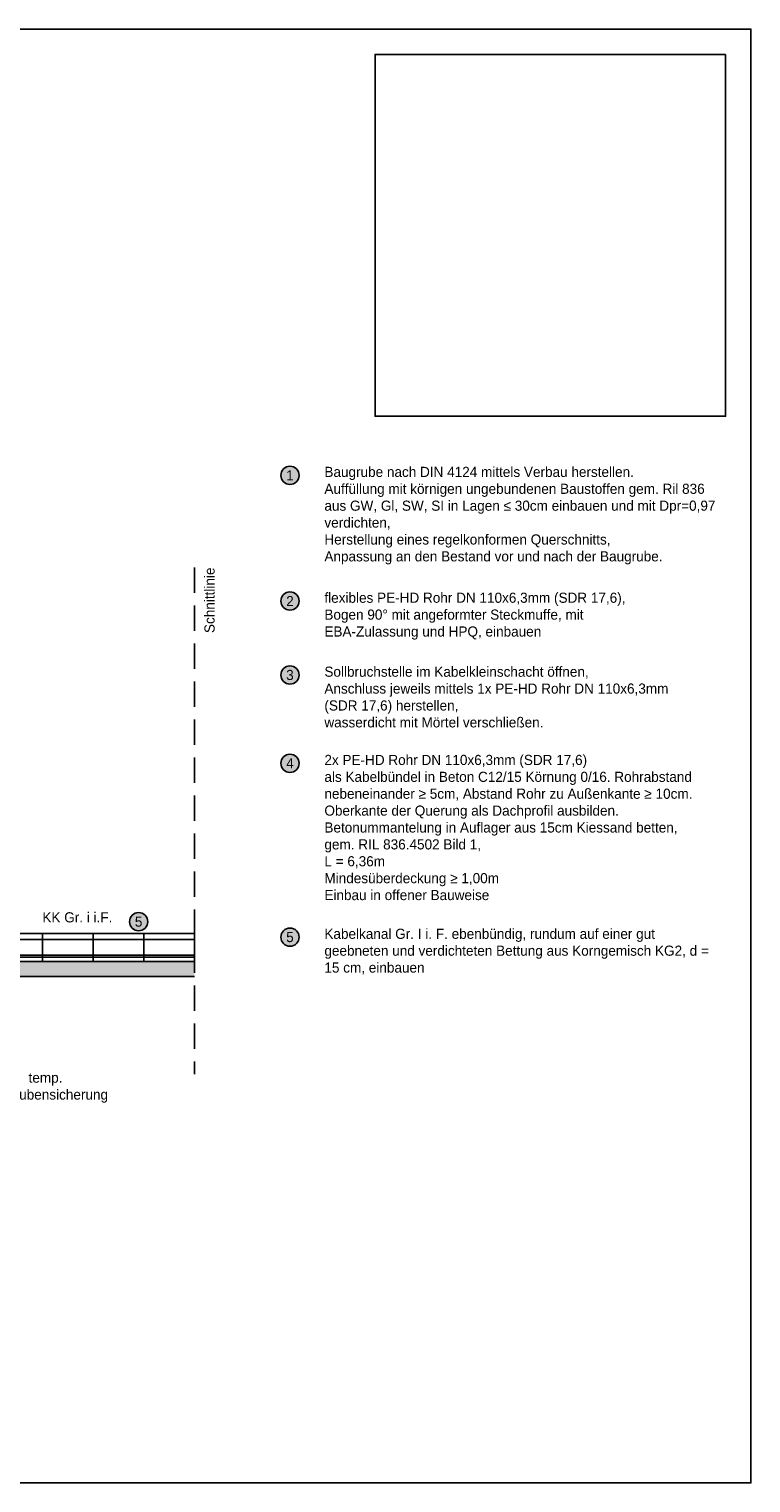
# Model space of a CAD drawing. Header units: metres. Extents: x -8 to 484, y -254 to 116.
# Tile 172 of 172: x 426 to 433, y 71 to 85. Entities that reach past the tile are written whole.
import ezdxf

# ---------------------------------------------------------------- set-up
doc = ezdxf.new("R2010")
doc.units = ezdxf.units.M
doc.linetypes.add('STRICHLINIE', pattern=[0.75, 0.5, -0.25])
doc.layers.add('GTU_A_Ansichtsfenster', color=6, linetype='Continuous', plot=False)
doc.layers.add('GTU_A_Hilfslayer', color=3, linetype='Continuous', plot=False)
for name, color, linetype in [('GTU_A_Begrenzung QP', 7, 'Continuous'), ('GTU_P', 1, 'Continuous'), ('GTU_P_Baugrube_Bemaßung', 11, 'Continuous'), ('GTU_P_Baugrube_Beschriftung', 11, 'Continuous'), ('GTU_P_Bemaßung', 1, 'Continuous'), ('GTU_P_Beschriftung', 1, 'Continuous')]:
    doc.layers.add(name, color=color, linetype=linetype)
doc.styles.add('PROVI', font='PROVI.SHX')

msp = doc.modelspace()

# ---------------------------------------------------------------- hatches: boundary and pattern name
at = {"layer": 'GTU_P', "linetype": 'Continuous'}
h = msp.add_hatch(dxfattribs=at)
h.set_pattern_fill('DOTS2', color=256, scale=0.005, style=0)
h.set_pattern_definition([(0, (406.16771, -727.75823), (0, 0.127), [0, -0.127]), (0, (406.20835, -727.7557), (0, 0.127), [0, -0.127]), (0, (406.1855, -727.72775), (0, 0.127), [0, -0.127]), (0, (406.21343, -727.70743), (0, 0.127), [0, -0.127]), (0, (406.18041, -727.69981), (0, 0.127), [0, -0.127]), (0, (406.19057, -727.66933), (0, 0.127), [0, -0.127]), (0, (406.1728, -727.64647), (0, 0.127), [0, -0.127]), (0, (406.21343, -727.64901), (0, 0.127), [0, -0.127]), (0, (406.24391, -727.64393), (0, 0.127), [0, -0.127]), (0, (406.25915, -727.67441), (0, 0.127), [0, -0.127]), (0, (406.28455, -727.67695), (0, 0.127), [0, -0.127]), (0, (406.28455, -727.72267), (0, 0.127), [0, -0.127]), (0, (406.2617, -727.73791), (0, 0.127), [0, -0.127]), (0, (406.22613, -727.7303), (0, 0.127), [0, -0.127]), (0, (406.249, -727.70743), (0, 0.127), [0, -0.127]), (0, (406.22613, -727.68457), (0, 0.127), [0, -0.127]), (0, (406.27947, -727.7557), (0, 0.127), [0, -0.127])])
h.paths.add_polyline_path([(424.478, 75.478), (424.728, 75.478), (424.728, 75.628), (424.628, 75.628), (424.628, 75.708), (424.628, 76.108), (424.478, 76.108)])
h.paths.add_polyline_path([(424.838, 75.628), (424.838, 75.478), (424.946, 75.478), (424.888, 75.628), (424.88, 75.628), (424.846, 75.628)])
h.paths.add_polyline_path([(424.888, 75.628), (424.946, 75.478), (425.248, 75.478), (425.248, 75.683), (427.598, 75.683), (427.598, 75.833), (425.098, 75.833), (425.098, 75.628)])
at = {"layer": 'GTU_P_Baugrube_Bemaßung', "true_color": 0xffffff}
msp.add_hatch(color=7, dxfattribs=at).paths.add_polyline_path([(428.632, 80.63, 1), (428.452, 80.63, 1)])
at = {"layer": 'GTU_P_Beschriftung', "true_color": 0xffffff}
for points in [[(428.632, 79.389, 1), (428.452, 79.389, 1)], [(428.632, 78.659, 1), (428.452, 78.659, 1)], [(428.632, 77.788, 1), (428.452, 77.788, 1)], [(427.138, 76.224, 1), (426.958, 76.224, 1)], [(428.632, 76.072, 1), (428.452, 76.072, 1)]]:
    msp.add_hatch(color=7, dxfattribs=at).paths.add_polyline_path(points)

# ---------------------------------------------------------------- linework, layer by layer
at = {"layer": 'GTU_A_Begrenzung QP', "linetype": 'STRICHLINIE', "ltscale": 0.5}
msp.add_line((427.598, 79.72, 23875.401), (427.598, 74.72, 23875.401), dxfattribs=at)
at = {"layer": 'GTU_A_Hilfslayer', "linetype": 'Continuous', "elevation": 23872.801, "flags": 128}
msp.add_lwpolyline([(432.843, 84.785), (429.382, 84.785), (429.382, 81.214), (432.843, 81.214)], close=True, dxfattribs=at)
at = {"layer": 'GTU_P'}
for p, q in [((425.598, 76.048, 23875.401), (426.098, 76.048, 23875.401)), ((426.098, 76.048, 23875.401), (426.598, 76.048, 23875.401)), ((426.598, 76.048, 23875.401), (427.098, 76.048, 23875.401)), ((427.098, 76.048, 23875.401), (427.598, 76.048, 23875.401)), ((425.598, 75.893, 23875.401), (426.098, 75.893, 23875.401)), ((425.598, 75.874, 23875.401), (426.098, 75.874, 23875.401)), ((426.098, 75.893, 23875.401), (426.598, 75.893, 23875.401)), ((426.098, 75.874, 23875.401), (426.598, 75.874, 23875.401)), ((426.598, 75.893, 23875.401), (427.098, 75.893, 23875.401)), ((426.598, 75.874, 23875.401), (427.098, 75.874, 23875.401)), ((427.098, 75.893, 23875.401), (427.598, 75.893, 23875.401)), ((427.098, 75.874, 23875.401), (427.598, 75.874, 23875.401))]:
    msp.add_line(p, q, dxfattribs=at)
at = {"layer": 'GTU_P', "elevation": 23875.401}
for points in [[(425.598, 76.108), (426.098, 76.108), (426.098, 75.833), (425.598, 75.833)], [(426.098, 76.108), (426.598, 76.108), (426.598, 75.833), (426.098, 75.833)], [(426.598, 76.108), (427.098, 76.108), (427.098, 75.833), (426.598, 75.833)], [(427.098, 76.108), (427.598, 76.108), (427.598, 75.833), (427.098, 75.833)]]:
    msp.add_lwpolyline(points, close=True, dxfattribs=at)
at = {"layer": 'GTU_P', "linetype": 'Continuous', "elevation": 23875.401}
msp.add_lwpolyline([(427.598, 75.683), (425.248, 75.683), (425.248, 75.478), (424.838, 75.478)], dxfattribs=at)
at = {"layer": 'GTU_P_Baugrube_Bemaßung'}
msp.add_circle((428.542, 80.63, 47750.802), 0.09, dxfattribs=at)
at = {"layer": 'GTU_P_Beschriftung'}
for centre in [(428.542, 79.389, 47750.802), (428.542, 78.659, 47750.802), (428.542, 77.788, 47750.802), (427.048, 76.224, 23875.401), (428.542, 76.072, 47750.802)]:
    msp.add_circle(centre, 0.09, dxfattribs=at)

# ---------------------------------------------------------------- texts
at = {"layer": 'GTU_A_Begrenzung QP', "linetype": 'STRICHLINIE', "ltscale": 0.5, "insert": (427.698, 79.72, 23875.401), "char_height": 0.1, "attachment_point": 3, "rotation": 90, "line_spacing_factor": 0.9, "style": 'PROVI', "bg_fill": 2}
msp.add_mtext('Schnittlinie', dxfattribs=at)
at = {"layer": 'GTU_P_Baugrube_Bemaßung', "insert": (428.542, 80.63, 47750.802), "char_height": 0.1, "attachment_point": 5, "style": 'PROVI'}
msp.add_mtext('1', dxfattribs=at)
at = {"layer": 'GTU_P_Baugrube_Beschriftung', "color": 11, "insert": (428.882, 80.714, 23872.801), "char_height": 0.1, "width": 3.95541, "attachment_point": 1, "style": 'PROVI', "bg_fill": 2}
msp.add_mtext('Baugrube nach DIN 4124 mittels Verbau herstellen.\\PAuffüllung mit körnigen ungebundenen Baustoffen gem. Ril 836 aus GW, Gl, SW, SI in Lagen ≤ 30cm einbauen und mit Dpr=0,97 verdichten, \\PHerstellung eines regelkonformen Querschnitts,\\PAnpassung an den Bestand vor und nach der Baugrube.\\C191; ', dxfattribs=at)
at = {"layer": 'GTU_P_Bemaßung', "linetype": 'Continuous', "char_height": 0.1, "attachment_point": 1, "style": 'PROVI', "bg_fill": 2}
for s, insert, width in [('2x PE-HD Rohr DN 110x6,3mm (SDR 17,6) \\Pals Kabelbündel in Beton C12/15 Körnung 0/16. Rohrabstand nebeneinander ≥ 5cm, Abstand Rohr zu Außenkante ≥ 10cm. Oberkante der Querung als Dachprofil ausbilden. Betonummantelung in Auflager aus 15cm Kiessand betten, gem. RIL 836.4502 Bild 1,\\PL = 6,36m \\PMindesüberdeckung ≥ 1,00m\\PEinbau in offener Bauweise  ', (428.882, 77.871, 23872.801), 3.64536), ('Kabelkanal Gr. I i. F. ebenbündig, rundum auf einer gut geebneten und verdichteten Bettung aus Korngemisch KG2, d = 15 cm, einbauen  ', (428.882, 76.155, 23872.801), 3.80404)]:
    msp.add_mtext(s, dxfattribs=dict(at, insert=insert, width=width))
at = {"layer": 'GTU_P_Beschriftung', "char_height": 0.1, "attachment_point": 5, "style": 'PROVI'}
for s, insert in [('2', (428.542, 79.389, 47750.802)), ('3', (428.542, 78.659, 47750.802)), ('4', (428.542, 77.788, 47750.802)), ('5', (427.048, 76.224, 23875.401)), ('5', (428.542, 76.072, 47750.802))]:
    msp.add_mtext(s, dxfattribs=dict(at, insert=insert))

# ---------------------------------------------------------------- next in the draw order: linework, layer by layer
at = {"layer": 'GTU_A_Ansichtsfenster', "linetype": 'Continuous', "elevation": 23875.401, "flags": 128}
msp.add_lwpolyline([(414.093, 70.685), (433.093, 70.685), (433.093, 85.035), (414.093, 85.035)], close=True, dxfattribs=at)

# ---------------------------------------------------------------- next in the draw order: texts
at = {"layer": 'GTU_P_Baugrube_Beschriftung', "insert": (426.129, 74.438, 23875.401), "char_height": 0.1, "attachment_point": 8, "style": 'PROVI', "bg_fill": 3, "box_fill_scale": 1, "bg_fill_color": 256, "bg_fill_true_color": 13158600, "bg_fill_transparency": 0}
msp.add_mtext('temp.\\PBaugrubensicherung', dxfattribs=at)
at = {"layer": 'GTU_P_Beschriftung', "char_height": 0.1, "attachment_point": 1, "style": 'PROVI', "bg_fill": 2}
for s, insert, width in [('flexibles PE-HD Rohr DN 110x6,3mm (SDR 17,6),\\P{\\A1;Bogen 90° mit angeformter Steckmuffe, mit EBA-Zulassung und HPQ, einbauen} ', (428.882, 79.472, 23872.801), 3.33764), ('Sollbruchstelle im Kabelkleinschacht öffnen,\\PAnschluss jeweils mittels 1x PE-HD Rohr DN 110x6,3mm (SDR 17,6) herstellen, \\Pwasserdicht mit Mörtel verschließen.', (428.882, 78.742, 23872.801), 3.47837)]:
    msp.add_mtext(s, dxfattribs=dict(at, insert=insert, width=width))
at = {"layer": 'GTU_P_Beschriftung', "insert": (426.098, 76.216, 23875.401), "char_height": 0.1, "attachment_point": 7, "style": 'PROVI', "bg_fill": 3, "box_fill_scale": 1, "bg_fill_color": 256, "bg_fill_true_color": 13158600, "bg_fill_transparency": 0}
msp.add_mtext('KK Gr. i i.F.', dxfattribs=at)

doc.saveas('drawing.dxf')
